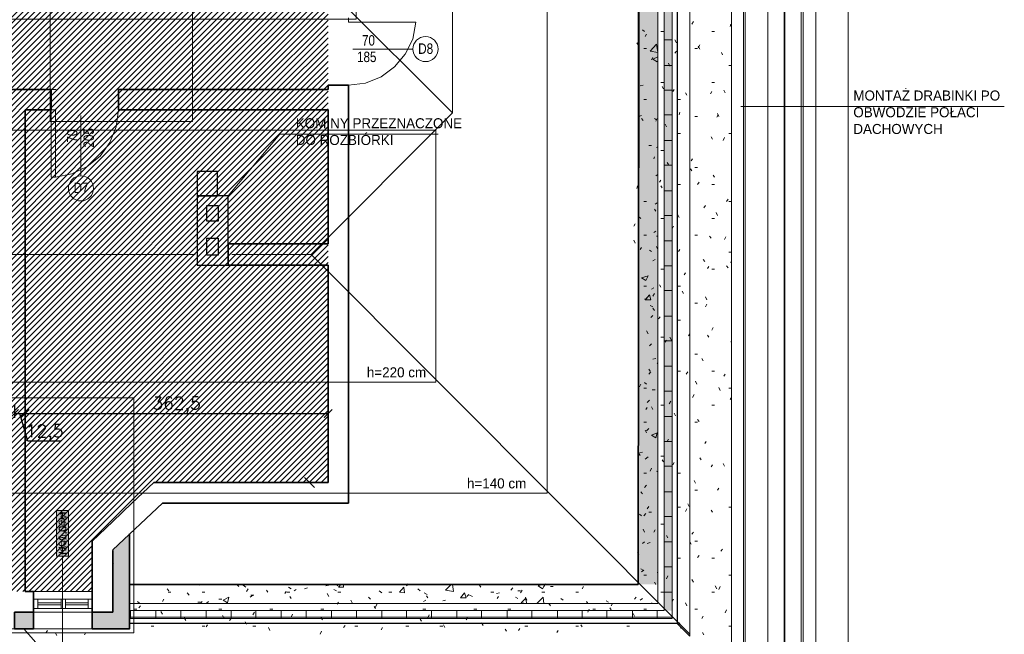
# Model space of a CAD drawing. Header units: millimetres. Extents: x -587 to 33545, y -26688 to 22494.
# Tile 62 of 256: x 10968 to 12145, y 6169 to 6903. Entities that reach past the tile are written whole.
import ezdxf
from ezdxf.lldxf.tags import DXFTag

# ---------------------------------------------------------------- set-up
doc = ezdxf.new("R2010")
doc.units = ezdxf.units.MM
doc.header["$MEASUREMENT"] = 0
for name, color, linetype, lineweight in [('A_istniejące ściany', 7, 'Continuous', 35), ('A_izolacja', 5, 'Continuous', 9), ('A_l.przerywana', 250, 'ICAD_ISO03W100', 9), ('A_l.widokowa', 250, 'Continuous', 18), ('A_okna wymieniane', 5, 'Continuous', 15), ('A_opisy', 166, 'Continuous', 15), ('A_wymiarowanie', 176, 'Continuous', 9), ('k_wyburzenia widoczne', 252, 'PNEUMATIC2', 30), ('l.przerywana', 104, 'ICAD_ISO03W100', 5), ('l.widokowa', 140, 'Continuous', 15), ('Nowe_820-G Rysunki Obrazki_Nr_pióra__1', 7, 'Continuous', 13), ('Nowe_820-G Rysunki Obrazki_Nr_pióra__101', 252, 'Continuous', 5), ('Nowe_820-G Rysunki Obrazki_Nr_pióra__19', 255, 'Continuous', 0), ('Nowe_820-G Rysunki Obrazki_Nr_pióra__22', 8, 'Continuous', 25), ('Nowe_820-G Rysunki Obrazki_Nr_pióra__23', 7, 'Continuous', 15), ('wymiarowanie', 176, 'Continuous', 9)]:
    doc.layers.add(name, color=color, linetype=linetype, lineweight=lineweight)
doc.layers.add('UWAGI_podłoga na legarachdo rozbiórki', color=254, linetype='Continuous', lineweight=13, plot=False)
doc.styles.add('ARIALL', font='GOTHIC.TTF', dxfattribs={"height": 40})
doc.styles.add('styl1', font='arial.ttf', dxfattribs={"height": 15})
doc.styles.add('styl2', font='simplex.shx')
doc.styles.add('STYL_AUTOMATYCZNY_12', font='txt', dxfattribs={"width": 0.79588})
doc.styles.add('STYL_AUTOMATYCZNY_15', font='txt', dxfattribs={"width": 0.7958})
doc.styles.add('STYL_AUTOMATYCZNY_17', font='txt', dxfattribs={"width": 0.8056})
tags = doc.linetypes.add('ICAD_ISO03W100', pattern=[30, 12, -18]).pattern_tags.tags
tags[6:7] = [DXFTag(74, 4), DXFTag(75, 0), DXFTag(340, '0'), DXFTag(46, 1.0), DXFTag(50, 0.0), DXFTag(44, 0.0), DXFTag(45, 0.0)]
tags[4:5] = [DXFTag(74, 4), DXFTag(75, 0), DXFTag(340, '0'), DXFTag(46, 1.0), DXFTag(50, 0.0), DXFTag(44, 0.0), DXFTag(45, 0.0)]
doc.linetypes.add('PNEUMATIC2', pattern='A,0.5,-0.25,["//",Standard,S=0.2,R=0,X=-0.1,Y=-0.1],-0.25', length=1)
doc.dimstyles.new('Kopia I_1.100', dxfattribs={"dimtxt": 15, "dimasz": 10, "dimexe": 5, "dimexo": 1, "dimgap": 1.5, "dimtad": 1, "dimdec": 1, "dimrnd": 0.5, "dimtxsty": 'styl2', "dimblk": 'ARCHTICK', "dimcen": 5, "dimadec": 0, "dimazin": 0, "dimtfac": 1, "dimtdec": 1, "dimtmove": 0, "dimatfit": 3, "dimldrblk": 'ARCHTICK', "dimfxl": 10, "dimfxlon": 1, "dimarcsym": 0})

# ---------------------------------------------------------------- blocks, each defined once
blk = doc.blocks.new('_ArchTick')
at = {"color": 0, "linetype": 'ByBlock', "const_width": 0.15}
blk.add_lwpolyline([(-0.5, -0.5), (0.5, 0.5)], dxfattribs=at)
blk = doc.blocks.new('*D1861')
at = {"layer": 'Defpoints', "color": 0}
for p in [(10961.5, 6451.3), (10974.2, 6451.3), (10974.2, 6432.5)]:
    blk.add_point(p, dxfattribs=at)
at = {"layer": 'wymiarowanie', "color": 0, "lineweight": -2}
for p, q in [((10961.5, 6442.5), (10961.5, 6427.5)), ((10974.2, 6442.5), (10974.2, 6427.5)), ((10961.5, 6432.5), (10974.2, 6432.5)), ((10977.7, 6399.5), (10967.8, 6432.5)), ((11017.3, 6399.5), (10977.7, 6399.5))]:
    blk.add_line(p, q, dxfattribs=at)
at = {"layer": 'wymiarowanie', "color": 0, "lineweight": -2, "xscale": 10, "yscale": 10, "zscale": 10, "rotation": 180}
blk.add_blockref('_ArchTick', (10961.5, 6432.5), dxfattribs=at)
at = {"layer": 'wymiarowanie', "color": 0, "lineweight": -2, "xscale": 10, "yscale": 10, "zscale": 10}
blk.add_blockref('_ArchTick', (10974.2, 6432.5), dxfattribs=at)
at = {"layer": 'wymiarowanie', "color": 0, "insert": (10997.5, 6409.6), "char_height": 15, "attachment_point": 5, "style": 'styl2'}
blk.add_mtext('12,5', dxfattribs=at)
blk = doc.blocks.new('*D1862')
at = {"layer": 'Defpoints', "color": 0}
for p in [(10974.2, 6451.3), (11336.5, 6448.4), (11336.5, 6432.5)]:
    blk.add_point(p, dxfattribs=at)
at = {"layer": 'wymiarowanie', "color": 0, "lineweight": -2}
for p, q in [((10974.2, 6442.5), (10974.2, 6427.5)), ((11336.5, 6442.5), (11336.5, 6427.5)), ((10974.2, 6432.5), (11336.5, 6432.5))]:
    blk.add_line(p, q, dxfattribs=at)
at = {"layer": 'wymiarowanie', "color": 0, "lineweight": -2, "xscale": 10, "yscale": 10, "zscale": 10, "rotation": 180}
blk.add_blockref('_ArchTick', (10974.2, 6432.5), dxfattribs=at)
at = {"layer": 'wymiarowanie', "color": 0, "lineweight": -2, "xscale": 10, "yscale": 10, "zscale": 10}
blk.add_blockref('_ArchTick', (11336.5, 6432.5), dxfattribs=at)
at = {"layer": 'wymiarowanie', "color": 0, "insert": (11155.4, 6442.6), "char_height": 15, "attachment_point": 5, "style": 'styl2'}
blk.add_mtext('362,5', dxfattribs=at)

msp = doc.modelspace()

# ---------------------------------------------------------------- hatches: boundary and pattern name
at = {"layer": 'A_izolacja'}
h = msp.add_hatch(dxfattribs=at)
h.set_pattern_fill('OCTAGON', color=256, scale=5, style=0)
h.set_pattern_definition([(315, (0, 1.45), (5.0000015, -1e-15), [2.05061, -5.02046]), (0, (1.45, 0), (5, 5), [2.1, -2.9]), (45, (3.55, 0), (6e-16, 5.0000015), [2.05061, -5.02046]), (135, (5, 3.55), (-5.0000015, 6e-16), [2.05061, -5.02046]), (225, (1.45, 5), (-1e-15, -5.0000015), [2.05061, -5.02046]), (270, (0, 3.55), (5, -5), [2.1, -2.9])])
h.paths.add_polyline_path([(10746.74, 6189.27), (10746.74, 6187.58), (10746.74, 6181.65), (10746.74, 6175.2), (10796.37, 6175.2), (10796.37, 6195.2), (10766.74, 6195.2), (10766.74, 6325.58), (10746.74, 6325.58), (10746.74, 6228.22), (10746.74, 6205.36), (10746.74, 6196.89)])
h.paths.add_polyline_path([(11054.61, 6175.2), (11099.16, 6175.2), (11099.16, 6181.65), (11099.16, 6187.58), (11099.16, 6189.27), (11099.16, 6196.89), (11099.16, 6205.36), (11099.16, 6228.22), (11099.16, 6288.56), (11079.16, 6269.7), (11079.16, 6254.46), (11079.16, 6195.2), (11054.61, 6195.2)])
h.paths.add_polyline_path([(10891.2, 6175.2), (10891.2, 6195.2), (10866.65, 6195.2), (10866.65, 6175.2)])
h.paths.add_polyline_path([(10984.33, 6175.2), (10984.33, 6195.2), (10961.47, 6195.2), (10961.47, 6175.2)])
at = {"layer": 'A_opisy', "ltscale": 0.3, "true_color": 0xffffff}
msp.add_hatch(color=7, dxfattribs=at).paths.add_polyline_path([(11011.74, 6316.75), (11011.74, 6262.2), (11026.35, 6262.2), (11026.35, 6316.75)])
msp.add_hatch(color=7, dxfattribs=at).paths.add_polyline_path([(11011.74, 6316.75), (11011.74, 6262.2), (11026.35, 6262.2), (11026.35, 6316.75)])
msp.add_hatch(color=7, dxfattribs=at).paths.add_polyline_path([(11011.74, 6316.75), (11011.74, 6262.2), (11026.35, 6262.2), (11026.35, 6316.75)])
msp.add_hatch(color=7, dxfattribs=at).paths.add_polyline_path([(11011.74, 6316.75), (11011.74, 6262.2), (11026.35, 6262.2), (11026.35, 6316.75)])
at = {"layer": 'Nowe_820-G Rysunki Obrazki_Nr_pióra__1', "linetype": 'Continuous', "lineweight": 0, "true_color": 0xffffff}
for points in [[(11738.71, 6196.89), (11748.03, 6196.89), (11748.03, 7044.4), (11738.71, 7044.4)], [(11707.39, 6228.22), (11731.09, 6228.22), (11731.09, 7013.08), (11707.39, 7013.08)]]:
    msp.add_hatch(color=7, dxfattribs=at).paths.add_polyline_path(points)
at = {"layer": 'UWAGI_podłoga na legarachdo rozbiórki'}
h = msp.add_hatch(dxfattribs=at)
h.set_pattern_fill('ANSI31', color=256, scale=40, style=0)
h.paths.add_polyline_path([(10541.53, 6950.42), (10541.53, 6820.04), (11336.55, 6820.04), (11336.55, 6950.42), (11124.88, 6950.42), (11124.88, 7055.41), (11054.61, 7055.41), (11054.61, 6950.42)])
h = msp.add_hatch(dxfattribs=at)
h.set_pattern_fill('ANSI31', color=256, scale=40, style=0)
h.paths.add_polyline_path([(10566.08, 6820.04), (11336.55, 6820.04), (11336.55, 6350.14), (10566.08, 6350.14)])
h.paths.add_polyline_path([(11128.27, 6350.14), (10791.29, 6350.14), (10791.29, 6219.75), (11054.61, 6219.75), (11054.61, 6279.86)])

# ---------------------------------------------------------------- linework, layer by layer
at = {"layer": 'A_istniejące ściany', "color": 7, "linetype": 'Continuous'}
for points in [[(11005.5, 6820.04), (10826.85, 6820.04)], [(11005.5, 6795.48), (11005.5, 6820.04)], [(11336.55, 6820.04), (11085.93, 6820.04)], [(11085.93, 6795.48), (11085.93, 6820.04)], [(11336.55, 6825.12), (11336.55, 6820.04)], [(11361.1, 6825.12), (11336.55, 6825.12)], [(11361.1, 6325.58), (11361.1, 6825.12)], [(10974.17, 6795.48), (11005.5, 6795.48)], [(10974.17, 6795.48), (10974.17, 6236.68)], [(11085.93, 6795.48), (11336.55, 6795.48)], [(11336.55, 6795.48), (11336.55, 6635.46)], [(11336.55, 6635.46), (11217.17, 6635.46)], [(11217.17, 6610.06), (11336.55, 6610.06)], [(11336.55, 6610.06), (11336.55, 6350.14)], [(11128.27, 6350.14), (11102.02, 6325.58)], [(11128.27, 6350.14), (11336.55, 6350.14)], [(11079.16, 6269.7), (11138.43, 6325.58)], [(11079.16, 6303.57), (11102.02, 6325.58)], [(11138.43, 6325.58), (11079.16, 6269.7)], [(11336.55, 6325.58), (11138.43, 6325.58)], [(11361.1, 6325.58), (11138.43, 6325.58)], [(11079.16, 6303.57), (11054.61, 6279.86)], [(11054.61, 6279.86), (11054.61, 6195.2)], [(10974.17, 6219.75), (10974.17, 6236.68)], [(10984.33, 6219.75), (10974.17, 6219.75)], [(10984.33, 6195.2), (10984.33, 6219.75)], [(10984.33, 6195.2), (10984.33, 6219.75)], [(10984.33, 6195.2), (10984.33, 6219.75)], [(10984.33, 6195.2), (10961.47, 6195.2)], [(10984.33, 6195.2), (10984.33, 6196.89)]]:
    msp.add_lwpolyline(points, dxfattribs=at)
at = {"layer": 'A_istniejące ściany', "linetype": 'Continuous'}
msp.add_lwpolyline([(10984.33, 6210.44), (10984.33, 6199.43)], dxfattribs=at)
msp.add_lwpolyline([(10984.33, 6210.44), (10984.33, 6199.43)], dxfattribs=at)
at = {"layer": 'A_izolacja', "lineweight": 35}
msp.add_line((11054.61, 6195.2), (11054.61, 6175.2), dxfattribs=at)
at = {"layer": 'A_izolacja', "color": 7, "lineweight": 35}
msp.add_lwpolyline([(11099.16, 6228.22), (11707.39, 6228.22), (11709.08, 7556.64), (11261.19, 7553.25), (11261.19, 7013.08), (11169.43, 7013.08)], dxfattribs=at)
at = {"layer": 'A_izolacja', "lineweight": 35}
for points in [[(11054.61, 6175.2), (11099.16, 6175.2), (11099.16, 6288.86)], [(11054.61, 6195.2), (11079.16, 6195.2), (11079.16, 6268.86)]]:
    msp.add_lwpolyline(points, dxfattribs=at)
at = {"layer": 'A_izolacja', "color": 5, "lineweight": 35}
msp.add_lwpolyline([(10961.47, 6195.2), (10984.33, 6195.2), (10984.33, 6175.2), (10961.47, 6175.2)], close=True, dxfattribs=at)
at = {"layer": 'A_l.przerywana', "color": 5, "lineweight": 35}
msp.add_lwpolyline([(8847.19, 7722.4), (8847.19, 6053.28), (11882.33, 6053.28), (11882.33, 7728.19), (11086.25, 7728.19), (11086.25, 7188.02), (9643.26, 7188.02), (9643.26, 7722.4)], close=True, dxfattribs=at)
at = {"layer": 'A_l.przerywana', "color": 7, "linetype": 'ICAD_ISO03W100', "lineweight": 13}
for points in [[(11819.15, 6116.46), (11819.15, 7665.01)], [(11862.33, 6073.28), (11862.33, 7665.01)]]:
    msp.add_lwpolyline(points, dxfattribs=at)
at = {"layer": 'A_l.przerywana', "color": 5, "ltscale": 0.5}
msp.add_lwpolyline([(10741.74, 6170.2), (11104.16, 6170.2), (11104.16, 6451.25), (10741.74, 6451.25)], close=True, dxfattribs=at)
at = {"layer": 'A_l.widokowa', "color": 5}
for p in [(10796.37, 6175.2), (11061.38, 6175.2)]:
    msp.add_line(p, (11054.61, 6175.2), dxfattribs=at)
for points in [[(8809.69, 7759.9), (8809.69, 6015.78), (11919.83, 6015.78), (11919.83, 7765.69), (11048.75, 7765.69), (11048.75, 7225.52), (9680.76, 7225.52), (9680.76, 7759.9)], [(8824.69, 7744.9), (8824.69, 6030.78), (11904.83, 6030.78), (11904.83, 7750.69), (11063.75, 7750.69), (11063.75, 7210.52), (9665.76, 7210.52), (9665.76, 7744.9)], [(8827.19, 7742.4), (8827.19, 6033.28), (11902.33, 6033.28), (11902.33, 7748.19), (11066.25, 7748.19), (11066.25, 7208.02), (9663.26, 7208.02), (9663.26, 7742.4)], [(8894.25, 7675.33), (8894.25, 6100.34), (11835.26, 6100.34), (11835.26, 7681.13), (11133.32, 7681.13), (11133.32, 7140.95), (9596.19, 7140.95), (9596.19, 7675.33)], [(8896.25, 7673.33), (8896.25, 6102.34), (11833.26, 6102.34), (11833.26, 7679.13), (11135.32, 7679.13), (11135.32, 7138.95), (9594.19, 7138.95), (9594.19, 7673.33)]]:
    msp.add_lwpolyline(points, close=True, dxfattribs=at)
at = {"layer": 'A_okna wymieniane', "linetype": 'Continuous'}
for points in [[(10989.41, 6210.44), (10984.33, 6210.44)], [(11054.61, 6210.44), (10984.33, 6210.44)], [(10989.41, 6199.43), (10989.41, 6210.44)], [(10989.41, 6210.44), (10989.41, 6199.43)], [(10989.41, 6210.44), (11017.35, 6210.44)], [(11017.35, 6206.2), (10989.41, 6206.2)], [(10989.41, 6206.2), (10989.41, 6203.66)], [(10989.41, 6206.2), (10989.41, 6203.66)], [(11017.35, 6206.2), (10989.41, 6206.2)], [(11022.43, 6210.44), (11017.35, 6210.44)], [(11017.35, 6210.44), (11017.35, 6199.43)], [(11017.35, 6210.44), (11017.35, 6199.43)], [(11017.35, 6203.66), (11017.35, 6206.2)], [(11017.35, 6206.2), (11017.35, 6203.66)], [(11022.43, 6199.43), (11022.43, 6210.44)], [(11022.43, 6210.44), (11022.43, 6199.43)], [(11022.43, 6210.44), (11049.53, 6210.44)], [(11049.53, 6206.2), (11022.43, 6206.2)], [(11022.43, 6206.2), (11022.43, 6203.66)], [(11022.43, 6206.2), (11022.43, 6203.66)], [(11049.53, 6206.2), (11022.43, 6206.2)], [(11054.61, 6210.44), (11049.53, 6210.44)], [(11049.53, 6210.44), (11049.53, 6199.43)], [(11049.53, 6210.44), (11049.53, 6199.43)], [(11049.53, 6203.66), (11049.53, 6206.2)], [(11049.53, 6206.2), (11049.53, 6203.66)], [(11054.61, 6199.43), (11054.61, 6210.44)], [(11054.61, 6210.44), (11054.61, 6199.43)], [(10984.33, 6199.43), (10989.41, 6199.43)], [(10984.33, 6199.43), (11054.61, 6199.43)], [(10989.41, 6203.66), (11017.35, 6203.66)], [(10989.41, 6203.66), (11017.35, 6203.66)], [(11017.35, 6199.43), (10989.41, 6199.43)], [(11017.35, 6199.43), (11022.43, 6199.43)], [(11022.43, 6203.66), (11049.53, 6203.66)], [(11022.43, 6203.66), (11049.53, 6203.66)], [(11049.53, 6199.43), (11022.43, 6199.43)], [(11049.53, 6199.43), (11054.61, 6199.43)]]:
    msp.add_lwpolyline(points, dxfattribs=at)
at = {"layer": 'A_opisy'}
msp.add_line((11019.05, 6261.93), (11019.05, 6128.46), dxfattribs=at)
at = {"layer": 'A_opisy', "ltscale": 0.3}
msp.add_lwpolyline([(11011.74, 6316.75), (11011.74, 6262.2), (11026.35, 6262.2), (11026.35, 6316.75)], close=True, dxfattribs=at)
msp.add_lwpolyline([(11011.74, 6316.75), (11011.74, 6262.2), (11026.35, 6262.2), (11026.35, 6316.75)], close=True, dxfattribs=at)
msp.add_lwpolyline([(11011.74, 6316.75), (11011.74, 6262.2), (11026.35, 6262.2), (11026.35, 6316.75)], close=True, dxfattribs=at)
msp.add_lwpolyline([(11011.74, 6316.75), (11011.74, 6262.2), (11026.35, 6262.2), (11026.35, 6316.75)], close=True, dxfattribs=at)
at = {"layer": 'A_wymiarowanie'}
for p, q in [((12145.29, 6799.7), (11830.41, 6799.69)), ((11468.28, 6766.52), (11278.8, 6766.52))]:
    msp.add_line(p, q, dxfattribs=at)
at = {"layer": 'k_wyburzenia widoczne', "color": 7, "ltscale": 15}
for points in [[(11179.91, 6721.82), (11179.91, 6693.04)], [(11204.47, 6721.82), (11179.91, 6721.82)], [(11204.47, 6693.04), (11204.47, 6721.82)], [(11217.17, 6693.04), (11179.91, 6693.04)], [(11179.91, 6693.04), (11179.91, 6610.06)], [(11179.91, 6693.04), (11204.47, 6693.04)], [(11217.17, 6610.06), (11217.17, 6693.04)], [(11191.77, 6662.56), (11191.77, 6681.18)], [(11191.77, 6681.18), (11205.31, 6681.18)], [(11205.31, 6681.18), (11205.31, 6662.56)], [(11205.31, 6662.56), (11191.77, 6662.56)], [(11191.77, 6621.92), (11191.77, 6642.24)], [(11191.77, 6642.24), (11205.31, 6642.24)], [(11205.31, 6642.24), (11205.31, 6621.92)], [(11217.17, 6635.46), (11217.17, 6610.06)], [(11205.31, 6621.92), (11191.77, 6621.92)], [(11179.91, 6610.06), (11217.17, 6610.06)]]:
    msp.add_lwpolyline(points, dxfattribs=at)
at = {"layer": 'l.przerywana', "color": 7}
for p, q in [((11485.33, 6791.9), (11485.33, 7331.19)), ((11200.47, 7076.76), (11485.33, 6791.9)), ((11485.33, 6791.9), (11316.27, 6622.85)), ((11177.65, 6622.85), (10552.97, 6622.85)), ((11316.27, 6622.85), (11769.34, 6168.93))]:
    msp.add_line(p, q, dxfattribs=at)
msp.add_lwpolyline([(9904.19, 7702.4), (8867.19, 7702.4), (8867.19, 6073.28), (11862.33, 6073.28), (11862.33, 7708.19), (11106.25, 7708.19), (11106.25, 7168.02), (9904.19, 7168.02), (9904.19, 7702.4), (8867.19, 7702.4)], dxfattribs=at)
msp.add_lwpolyline([(9904.19, 7702.4), (8867.19, 7702.4), (8867.19, 6073.28), (11862.33, 6073.28), (11862.33, 7708.19), (11106.25, 7708.19), (11106.25, 7168.02), (9904.19, 7168.02), (9904.19, 7702.4), (8867.19, 7702.4)], dxfattribs=at)
msp.add_lwpolyline([(8910.51, 7659.07), (8910.51, 6116.61), (11819, 6116.61), (11819, 7664.86), (11149.58, 7664.86), (11149.58, 7124.69), (9860.86, 7124.69), (9860.86, 7659.07)], close=True, dxfattribs=at)
at = {"layer": 'l.przerywana', "color": 6}
for points in [[(9131.06, 7438.52), (9131.06, 6337.16), (11598.45, 6337.16), (11598.45, 7444.31), (11370.13, 7444.31), (11370.13, 6904.14), (9353.84, 6904.14), (9353.84, 7438.52)], [(9263.86, 6771.34), (9263.86, 6469.96), (11465.65, 6469.96), (11465.65, 6771.34)]]:
    msp.add_lwpolyline(points, close=True, dxfattribs=at)
at = {"layer": 'l.przerywana', "color": 5, "ltscale": 0.5}
msp.add_lwpolyline([(11004.21, 7104.96), (11174.43, 7104.96), (11174.43, 6781.76), (11004.21, 6781.76)], close=True, dxfattribs=at)
at = {"layer": 'l.widokowa', "color": 7, "linetype": 'Continuous', "lineweight": 9}
msp.add_line((11316.27, 6622.85), (11221.6, 6622.85), dxfattribs=at)
at = {"layer": 'Nowe_820-G Rysunki Obrazki_Nr_pióra__1', "color": 7, "linetype": 'Continuous', "lineweight": 13}
for points in [[(11001.27, 6820.04), (10991.11, 6820.04)], [(11001.27, 6820.04), (11011.43, 6820.04)], [(11314.53, 6820.04), (11324.69, 6820.04)], [(11001.27, 6795.48), (10991.11, 6795.48)], [(11001.27, 6795.48), (11011.43, 6795.48)], [(11083.39, 6775.16), (11085.93, 6795.48)], [(11314.53, 6795.48), (11324.69, 6795.48)], [(11041.06, 6788.71), (11041.06, 6716.74)], [(11075.77, 6756.54), (11083.39, 6775.16)], [(11063.92, 6740.45), (11075.77, 6756.54)], [(11048.68, 6727.75), (11063.92, 6740.45)], [(11030.05, 6719.28), (11048.68, 6727.75)], [(11010.58, 6715.05), (11030.05, 6719.28)], [(11314.53, 6635.46), (11304.37, 6635.46)], [(11314.53, 6635.46), (11324.69, 6635.46)], [(11314.53, 6610.06), (11304.37, 6610.06)], [(11314.53, 6610.06), (11324.69, 6610.06)], [(10974.17, 6553.34), (10974.17, 6543.18)], [(11314.53, 6350.14), (11304.37, 6350.14)], [(11314.53, 6350.14), (11308.61, 6356.06)], [(11314.53, 6350.14), (11320.46, 6344.21)], [(11314.53, 6350.14), (11324.69, 6350.14)], [(11079.16, 6269.7), (11079.16, 6195.2)], [(10984.33, 6219.75), (11054.61, 6219.75)], [(11054.61, 6219.75), (10984.33, 6219.75)], [(11019.05, 6225.68), (11019.05, 6195.2)], [(11054.61, 6195.2), (11054.61, 6219.75)], [(11054.61, 6195.2), (11054.61, 6219.75)], [(11054.61, 6195.2), (10984.33, 6195.2)], [(10984.33, 6195.2), (11054.61, 6195.2)], [(11001.27, 6195.2), (11011.43, 6195.2)], [(11054.61, 6196.89), (11054.61, 6195.2)], [(11079.16, 6195.2), (11054.61, 6195.2)]]:
    msp.add_lwpolyline(points, dxfattribs=at)
for centre in [(11453.15, 6868.3), (11041.06, 6701.74)]:
    msp.add_circle(centre, 15, dxfattribs=at)
at = {"layer": 'Nowe_820-G Rysunki Obrazki_Nr_pióra__101', "color": 252, "linetype": 'Continuous', "lineweight": 5}
for points in [[(11769.19, 6166.41), (11769.19, 7615.06)], [(11738.71, 7584.58), (11738.71, 6196.89)], [(11748.03, 7593.89), (11748.03, 6187.58)], [(11731.09, 7576.11), (11731.09, 6205.36)], [(11361.1, 6900.47), (11441.53, 6900.47)], [(11441.53, 6900.47), (11438.15, 6880.15)], [(11712.47, 6891.16), (11715.01, 6889.46)], [(11438.15, 6880.15), (11428.83, 6862.37)], [(11738.71, 6879.3), (11748.03, 6879.3)], [(11366.18, 6868.3), (11438.15, 6868.3)], [(11721.78, 6865.76), (11729.4, 6874.22)], [(11721.78, 6865.76), (11731.09, 6864.06)], [(11731.09, 6864.06), (11729.4, 6874.22)], [(11428.83, 6862.37), (11416.13, 6847.13)], [(11725.17, 6856.44), (11731.09, 6858.98)], [(11725.17, 6856.44), (11730.25, 6853.06)], [(11730.25, 6853.06), (11731.09, 6853.9)], [(11416.13, 6847.13), (11400.05, 6835.28)], [(11738.71, 6848.82), (11748.03, 6848.82)], [(11400.05, 6835.28), (11381.42, 6827.66)], [(11381.42, 6827.66), (11361.1, 6825.12)], [(11709.93, 6824.27), (11713.31, 6825.12)], [(11738.71, 6819.19), (11748.03, 6819.19)], [(11707.39, 6785.32), (11708.23, 6786.17)], [(11707.39, 6784.48), (11708.23, 6786.17)], [(11708.23, 6787.86), (11711.62, 6788.71)], [(11726.86, 6785.32), (11729.4, 6783.63)], [(11738.71, 6789.56), (11748.03, 6789.56)], [(11738.71, 6759.08), (11748.03, 6759.08)], [(11720.09, 6753.15), (11723.47, 6753.15)], [(11729.4, 6750.61), (11731.09, 6751.46)], [(11707.39, 6732.83), (11709.08, 6731.98)], [(11738.71, 6729.44), (11748.03, 6729.44)], [(11728.55, 6716.74), (11731.09, 6718.44)], [(11738.71, 6698.96), (11748.03, 6698.96)], [(11727.71, 6682.88), (11730.25, 6684.57)], [(11708.23, 6667.64), (11710.77, 6665.94)], [(11738.71, 6669.33), (11748.03, 6669.33)], [(11708.23, 6644.78), (11707.39, 6649.01)], [(11707.39, 6644.78), (11708.23, 6644.78)], [(11726.01, 6649.01), (11728.55, 6650.7)], [(11729.4, 6644.78), (11731.09, 6644.78)], [(11738.71, 6638.85), (11748.03, 6638.85)], [(11720.93, 6627.84), (11723.47, 6626.15)], [(11725.17, 6615.14), (11727.71, 6616.84)], [(11738.71, 6609.22), (11748.03, 6609.22)], [(11711.62, 6594.82), (11719.24, 6597.36)], [(11711.62, 6594.82), (11716.7, 6591.44)], [(11716.7, 6591.44), (11719.24, 6597.36)], [(11723.47, 6581.28), (11726.01, 6582.97)], [(11715.85, 6568.58), (11720.93, 6574.5)], [(11722.63, 6568.58), (11720.93, 6574.5)], [(11738.71, 6579.58), (11748.03, 6579.58)], [(11715.01, 6569.42), (11718.39, 6570.27)], [(11715.85, 6568.58), (11722.63, 6568.58)], [(11721.78, 6561.8), (11725.17, 6560.11)], [(11722.63, 6547.41), (11725.17, 6549.95)], [(11738.71, 6549.1), (11748.03, 6549.1)], [(11720.93, 6513.54), (11723.47, 6516.08)], [(11738.71, 6519.47), (11748.03, 6519.47)], [(11725.17, 6497.46), (11728.55, 6498.3)], [(11730.25, 6492.38), (11731.09, 6493.22)], [(11730.25, 6492.38), (11731.09, 6492.38)], [(11738.71, 6488.99), (11748.03, 6488.99)], [(11720.09, 6479.68), (11722.63, 6482.22)], [(11715.01, 6469.52), (11717.55, 6467.82)], [(11724.32, 6461.05), (11727.71, 6461.05)], [(11738.71, 6459.36), (11748.03, 6459.36)], [(11718.39, 6445.81), (11720.93, 6448.35)], [(11738.71, 6428.88), (11748.03, 6428.88)], [(11717.55, 6411.94), (11720.09, 6414.48)], [(11723.47, 6406.86), (11730.25, 6409.4)], [(11723.47, 6406.86), (11728.55, 6403.48)], [(11728.55, 6403.48), (11730.25, 6409.4)], [(11738.71, 6399.24), (11748.03, 6399.24)], [(11709.08, 6385.7), (11712.47, 6386.54)], [(11715.85, 6378.08), (11719.24, 6380.62)], [(11729.4, 6363.68), (11731.09, 6362.84)], [(11738.71, 6369.61), (11748.03, 6369.61)], [(11715.01, 6344.21), (11717.55, 6346.75)], [(11738.71, 6339.13), (11748.03, 6339.13)], [(11709.08, 6312.04), (11711.62, 6310.34)], [(11714.16, 6310.34), (11716.7, 6312.88)], [(11720.09, 6314.58), (11723.47, 6314.58)], [(11738.71, 6309.5), (11748.03, 6309.5)], [(11712.47, 6277.32), (11715.01, 6279.02)], [(11718.39, 6277.32), (11721.78, 6278.17)], [(11738.71, 6279.02), (11748.03, 6279.02)], [(11079.16, 6266.32), (11079.16, 6236.68)], [(11710.77, 6246.84), (11713.31, 6245.15)], [(11711.62, 6243.46), (11714.16, 6245.15)], [(11730.25, 6242.61), (11731.09, 6242.61)], [(11738.71, 6249.38), (11748.03, 6249.38)], [(11168.06, 6218.06), (11170.6, 6215.52)], [(11182.45, 6228.22), (11183.3, 6227.37)], [(11227.33, 6228.22), (11229.87, 6225.68)], [(11234.95, 6227.37), (11238.33, 6224.83)], [(11289.13, 6224.83), (11292.52, 6223.14)], [(11295.91, 6220.6), (11298.45, 6222.29)], [(11308.61, 6223.14), (11311.99, 6223.98)], [(11334.01, 6226.52), (11337.39, 6227.37)], [(11343.32, 6222.29), (11346.71, 6220.6)], [(11347.55, 6226.52), (11349.25, 6228.22)], [(11349.25, 6224.83), (11351.79, 6228.22)], [(11349.25, 6224.83), (11355.17, 6224.83)], [(11355.17, 6224.83), (11355.17, 6228.22)], [(11397.51, 6220.6), (11400.89, 6218.06)], [(11422.06, 6218.9), (11427.14, 6224.83)], [(11422.06, 6218.9), (11427.99, 6218.06)], [(11427.99, 6218.06), (11427.14, 6224.83)], [(11444.07, 6223.14), (11446.61, 6220.6)], [(11451.69, 6218.06), (11455.08, 6216.36)], [(11477.09, 6221.44), (11483.87, 6228.22)], [(11477.09, 6221.44), (11486.41, 6219.75)], [(11486.41, 6219.75), (11485.56, 6228.22)], [(11494.87, 6212.13), (11499.95, 6218.06)], [(11501.65, 6212.13), (11499.95, 6218.06)], [(11538.05, 6217.21), (11541.44, 6218.06)], [(11554.99, 6221.44), (11557.53, 6223.98)], [(11563.45, 6220.6), (11566.84, 6220.6)], [(11588.01, 6226.52), (11593.09, 6228.22)], [(11588.01, 6226.52), (11593.09, 6223.14)], [(11593.09, 6223.14), (11595.63, 6228.22)], [(11602.4, 6225.68), (11605.79, 6225.68)], [(11738.71, 6218.9), (11748.03, 6218.9)], [(11731.09, 6205.36), (11099.16, 6205.36)], [(11108.79, 6207.9), (11111.33, 6205.36)], [(11180.76, 6207.05), (11184.15, 6207.05)], [(11190.92, 6205.36), (11193.46, 6207.9)], [(11206.16, 6210.44), (11209.55, 6210.44)], [(11211.24, 6209.59), (11218.01, 6212.98)], [(11211.24, 6209.59), (11216.32, 6206.2)], [(11216.32, 6206.2), (11218.01, 6212.98)], [(11243.41, 6212.98), (11246.8, 6215.52)], [(11244.26, 6215.52), (11247.65, 6215.52)], [(11384.81, 6212.98), (11387.35, 6210.44)], [(11450.85, 6207.9), (11453.39, 6209.59)], [(11473.71, 6208.74), (11477.09, 6209.59)], [(11494.87, 6212.13), (11501.65, 6212.13)], [(11502.49, 6213.82), (11505.03, 6216.36)], [(11505.88, 6215.52), (11509.27, 6213.82)], [(11560.91, 6212.98), (11563.45, 6211.28)], [(11567.69, 6206.2), (11572.77, 6211.28)], [(11567.69, 6206.2), (11574.46, 6205.36)], [(11574.46, 6205.36), (11572.77, 6211.28)], [(11586.31, 6205.36), (11593.93, 6212.98)], [(11594.78, 6205.36), (11593.93, 6212.98)], [(11615.1, 6211.28), (11617.64, 6209.59)], [(11669.29, 6208.74), (11671.83, 6207.05)], [(11709.93, 6209.59), (11712.47, 6211.28)], [(11723.47, 6206.2), (11725.17, 6205.36)], [(11054.61, 6195.2), (10984.33, 6195.2)], [(11738.71, 6196.89), (11099.16, 6196.89)], [(11100.33, 6187.58), (11100.33, 6196.89)], [(11130.81, 6187.58), (11130.81, 6196.89)], [(11160.44, 6187.58), (11160.44, 6196.89)], [(11190.92, 6187.58), (11190.92, 6196.89)], [(11220.55, 6187.58), (11220.55, 6196.89)], [(11250.19, 6187.58), (11250.19, 6196.89)], [(11280.67, 6187.58), (11280.67, 6196.89)], [(11310.3, 6187.58), (11310.3, 6196.89)], [(11340.78, 6187.58), (11340.78, 6196.89)], [(11370.41, 6187.58), (11370.41, 6196.89)], [(11400.89, 6187.58), (11400.89, 6196.89)], [(11430.53, 6187.58), (11430.53, 6196.89)], [(11460.16, 6187.58), (11460.16, 6196.89)], [(11490.64, 6187.58), (11490.64, 6196.89)], [(11520.27, 6187.58), (11520.27, 6196.89)], [(11550.75, 6187.58), (11550.75, 6196.89)], [(11580.39, 6187.58), (11580.39, 6196.89)], [(11610.87, 6187.58), (11610.87, 6196.89)], [(11640.5, 6187.58), (11640.5, 6196.89)], [(11670.13, 6187.58), (11670.13, 6196.89)], [(11700.61, 6187.58), (11700.61, 6196.89)], [(11730.25, 6187.58), (11730.25, 6196.89)], [(11099.16, 6189.27), (11748.03, 6189.27)], [(11748.03, 6187.58), (11099.16, 6187.58)], [(11753.95, 6181.65), (11769.19, 6166.41)]]:
    msp.add_lwpolyline(points, dxfattribs=at)
at = {"layer": 'Nowe_820-G Rysunki Obrazki_Nr_pióra__19', "color": 255, "linetype": 'Continuous', "lineweight": 0}
for points in [[(11773.43, 6901.32), (11771.73, 6897.93)], [(11734.48, 6889.46), (11737.87, 6889.46)], [(11795.44, 6889.46), (11798.83, 6889.46)], [(11818.3, 6897.93), (11817.45, 6895.39)], [(11717.55, 6886.08), (11715.85, 6883.54)], [(11753.11, 6875.92), (11751.41, 6879.3)], [(11707.39, 6873.38), (11705.69, 6875.92)], [(11714.16, 6869.14), (11717.55, 6869.14)], [(11753.11, 6865.76), (11751.41, 6863.22)], [(11775.12, 6869.14), (11778.51, 6869.14)], [(11781.05, 6873.38), (11779.35, 6869.99)], [(11781.05, 6868.3), (11779.35, 6871.68)], [(11725.17, 6858.14), (11723.47, 6855.6)], [(11808.14, 6861.52), (11807.29, 6864.06)], [(11745.49, 6847.98), (11743.79, 6851.36)], [(11815.76, 6848.82), (11819.15, 6848.82)], [(11734.48, 6828.5), (11737.87, 6828.5)], [(11737.87, 6820.88), (11736.17, 6823.42)], [(11750.57, 6820.04), (11748.87, 6817.5)], [(11795.44, 6828.5), (11798.83, 6828.5)], [(11811.53, 6815.8), (11809.83, 6819.19)], [(11714.16, 6808.18), (11717.55, 6808.18)], [(11754.8, 6808.18), (11758.19, 6808.18)], [(11765.81, 6813.26), (11764.11, 6815.8)], [(11795.44, 6817.5), (11793.75, 6814.96)], [(11713.31, 6782.78), (11711.62, 6785.32)], [(11730.25, 6785.32), (11728.55, 6781.94)], [(11757.34, 6792.94), (11756.49, 6789.56)], [(11775.12, 6787.86), (11778.51, 6787.86)], [(11803.06, 6789.56), (11801.37, 6787.02)], [(11803.91, 6787.86), (11802.21, 6791.25)], [(11741.25, 6775.16), (11739.56, 6778.55)], [(11754.8, 6767.54), (11758.19, 6767.54)], [(11796.29, 6760.77), (11794.59, 6763.31)], [(11810.68, 6762.46), (11808.99, 6759.08)], [(11815.76, 6767.54), (11819.15, 6767.54)], [(11734.48, 6747.22), (11737.87, 6747.22)], [(11726.86, 6739.6), (11726.01, 6737.06)], [(11772.58, 6737.06), (11770.89, 6734.52)], [(11743.79, 6730.29), (11742.1, 6732.83)], [(11771.73, 6722.67), (11770.04, 6725.21)], [(11775.12, 6726.9), (11778.51, 6726.9)], [(11734.48, 6711.66), (11732.79, 6709.12)], [(11798.83, 6715.05), (11797.13, 6717.59)], [(11706.54, 6704.89), (11705.69, 6701.5)], [(11736.17, 6702.35), (11734.48, 6704.89)], [(11754.8, 6706.58), (11758.19, 6706.58)], [(11780.2, 6709.12), (11778.51, 6706.58)], [(11795.44, 6706.58), (11798.83, 6706.58)], [(11814.91, 6688.8), (11813.22, 6686.26)], [(11714.16, 6686.26), (11717.55, 6686.26)], [(11728.55, 6674.41), (11726.86, 6676.95)], [(11787.82, 6681.18), (11786.13, 6678.64)], [(11815.76, 6686.26), (11819.15, 6686.26)], [(11734.48, 6665.94), (11737.87, 6665.94)], [(11756.49, 6666.79), (11754.8, 6670.18)], [(11795.44, 6665.94), (11798.83, 6665.94)], [(11802.21, 6669.33), (11800.52, 6672.72)], [(11704, 6659.17), (11702.31, 6656.63)], [(11749.72, 6656.63), (11748.03, 6653.24)], [(11714.16, 6645.62), (11717.55, 6645.62)], [(11775.12, 6645.62), (11778.51, 6645.62)], [(11794.59, 6642.24), (11792.9, 6644.78)], [(11812.37, 6643.93), (11810.68, 6640.54)], [(11704, 6636.31), (11702.31, 6639.7)], [(11711.62, 6631.23), (11709.93, 6628.69)], [(11731.09, 6628.69), (11729.4, 6632.08)], [(11757.34, 6628.69), (11755.65, 6626.15)], [(11815.76, 6625.3), (11819.15, 6625.3)], [(11786.97, 6614.3), (11785.28, 6616.84)], [(11792.05, 6608.37), (11790.36, 6605.83)], [(11814.91, 6606.68), (11813.22, 6609.22)], [(11819.15, 6615.14), (11818.3, 6612.6)], [(11734.48, 6604.98), (11737.87, 6604.98)], [(11764.11, 6600.75), (11762.42, 6598.21)], [(11795.44, 6604.98), (11798.83, 6604.98)], [(11714.16, 6584.66), (11717.55, 6584.66)], [(11734.48, 6583.82), (11732.79, 6586.36)], [(11754.8, 6584.66), (11758.19, 6584.66)], [(11726.86, 6576.2), (11725.17, 6572.81)], [(11761.57, 6576.2), (11759.88, 6578.74)], [(11789.51, 6568.58), (11787.82, 6571.96)], [(11775.12, 6564.34), (11778.51, 6564.34)], [(11789.51, 6563.5), (11787.82, 6560.11)], [(11726.86, 6555.88), (11725.17, 6558.42)], [(11733.63, 6548.26), (11731.94, 6545.72)], [(11754.8, 6544.02), (11758.19, 6544.02)], [(11797.13, 6535.56), (11795.44, 6532.17)], [(11719.24, 6527.94), (11717.55, 6531.32)], [(11734.48, 6523.7), (11737.87, 6523.7)], [(11747.18, 6520.32), (11745.49, 6523.7)], [(11769.19, 6527.94), (11767.5, 6525.4)], [(11792.05, 6523.7), (11790.36, 6526.24)], [(11741.25, 6520.32), (11739.56, 6517.78)], [(11819.15, 6516.93), (11818.3, 6518.62)], [(11775.12, 6503.38), (11778.51, 6503.38)], [(11785.28, 6495.76), (11783.59, 6498.3)], [(11721.78, 6483.06), (11720.09, 6485.6)], [(11754.8, 6483.06), (11758.19, 6483.06)], [(11766.65, 6482.22), (11764.96, 6479.68)], [(11795.44, 6483.06), (11798.83, 6483.06)], [(11811.53, 6479.68), (11809.83, 6477.14)], [(11710.77, 6467.82), (11709.08, 6464.44)], [(11777.66, 6467.82), (11775.97, 6471.21)], [(11714.16, 6462.74), (11717.55, 6462.74)], [(11774.27, 6455.12), (11772.58, 6451.74)], [(11805.6, 6460.2), (11803.91, 6463.59)], [(11815.76, 6462.74), (11819.15, 6462.74)], [(11734.48, 6442.42), (11737.87, 6442.42)], [(11746.33, 6447.5), (11744.64, 6444.12)], [(11795.44, 6442.42), (11798.83, 6442.42)], [(11819.15, 6451.74), (11817.45, 6449.2)], [(11718.39, 6439.88), (11716.7, 6437.34)], [(11725.17, 6437.34), (11723.47, 6440.73)], [(11752.26, 6429.72), (11750.57, 6433.11)], [(11714.16, 6422.1), (11717.55, 6422.1)], [(11775.12, 6422.1), (11778.51, 6422.1)], [(11780.2, 6422.95), (11778.51, 6425.49)], [(11717.55, 6409.4), (11715.85, 6412.79)], [(11743.79, 6401.78), (11742.1, 6399.24)], [(11788.67, 6399.24), (11786.97, 6396.7)], [(11709.93, 6382.31), (11708.23, 6384.85)], [(11734.48, 6381.46), (11737.87, 6381.46)], [(11737.87, 6374.69), (11736.17, 6377.23)], [(11750.57, 6373.84), (11748.87, 6371.3)], [(11782.74, 6377.23), (11781.05, 6379.77)], [(11796.29, 6371.3), (11794.59, 6368.76)], [(11810.68, 6369.61), (11808.99, 6373)], [(11714.16, 6361.14), (11717.55, 6361.14)], [(11723.47, 6367.07), (11721.78, 6363.68)], [(11754.8, 6361.14), (11758.19, 6361.14)], [(11775.97, 6349.29), (11774.27, 6352.68)], [(11712.47, 6336.59), (11710.77, 6339.13)], [(11775.12, 6340.82), (11778.51, 6340.82)], [(11803.91, 6343.36), (11802.21, 6340.82)], [(11768.35, 6321.35), (11766.65, 6324.74)], [(11720.09, 6321.35), (11718.39, 6318.81)], [(11754.8, 6320.5), (11758.19, 6320.5)], [(11765.81, 6318.81), (11764.11, 6315.42)], [(11796.29, 6314.58), (11794.59, 6317.12)], [(11815.76, 6320.5), (11819.15, 6320.5)], [(11734.48, 6300.18), (11737.87, 6300.18)], [(11715.01, 6290.87), (11713.31, 6294.26)], [(11727.71, 6293.41), (11726.01, 6290.87)], [(11773.43, 6290.87), (11771.73, 6288.33)], [(11742.95, 6284.1), (11741.25, 6286.64)], [(11770.89, 6276.48), (11769.19, 6279.02)], [(11775.12, 6279.86), (11778.51, 6279.86)], [(11708.23, 6263.78), (11706.54, 6266.32)], [(11808.14, 6270.55), (11806.45, 6268.01)], [(11080.01, 6252.77), (11079.16, 6254.46)], [(11754.8, 6259.54), (11758.19, 6259.54)], [(11780.2, 6262.93), (11778.51, 6260.39)], [(11795.44, 6259.54), (11798.83, 6259.54)], [(11432.22, 6229.06), (11430.53, 6226.52)], [(11596.47, 6229.06), (11594.78, 6225.68)], [(11714.16, 6239.22), (11717.55, 6239.22)], [(11728.55, 6228.22), (11726.86, 6230.76)], [(11742.95, 6238.38), (11741.25, 6234.99)], [(11773.43, 6230.76), (11771.73, 6234.14)], [(11815.76, 6239.22), (11819.15, 6239.22)], [(11146.05, 6220.6), (11144.35, 6223.14)], [(11145.2, 6218.9), (11148.59, 6218.9)], [(11185.84, 6218.9), (11189.23, 6218.9)], [(11240.87, 6223.14), (11239.18, 6219.75)], [(11264.58, 6218.9), (11262.89, 6221.44)], [(11286.59, 6219.75), (11284.9, 6217.21)], [(11287.44, 6218.9), (11290.83, 6218.9)], [(11337.39, 6213.82), (11335.7, 6217.21)], [(11348.4, 6218.9), (11351.79, 6218.9)], [(11409.36, 6218.9), (11412.75, 6218.9)], [(11519.43, 6224.83), (11517.73, 6227.37)], [(11531.28, 6218.9), (11534.67, 6218.9)], [(11568.53, 6221.44), (11566.84, 6218.06)], [(11592.24, 6218.9), (11595.63, 6218.9)], [(11632.88, 6218.9), (11636.27, 6218.9)], [(11642.19, 6225.68), (11640.5, 6223.14)], [(11734.48, 6218.9), (11737.87, 6218.9)], [(11795.44, 6218.9), (11798.83, 6218.9)], [(11801.37, 6223.14), (11799.67, 6226.52)], [(11805.6, 6225.68), (11803.91, 6222.29)], [(11140.12, 6210.44), (11138.43, 6207.9)], [(11185.84, 6207.9), (11184.15, 6205.36)], [(11292.52, 6211.28), (11290.83, 6213.82)], [(11349.25, 6207.05), (11347.55, 6204.51)], [(11365.33, 6206.2), (11363.64, 6209.59)], [(11455.93, 6212.13), (11454.23, 6214.67)], [(11540.59, 6213.82), (11538.9, 6211.28)], [(11574.46, 6209.59), (11572.77, 6212.98)], [(11602.4, 6202.82), (11600.71, 6205.36)], [(11647.27, 6205.36), (11645.58, 6207.9)], [(11676.91, 6205.36), (11675.21, 6202.82)], [(11704.85, 6212.98), (11703.15, 6210.44)], [(11749.72, 6210.44), (11748.03, 6207.9)], [(11765.81, 6202.82), (11764.11, 6206.2)], [(11104.56, 6198.58), (11107.95, 6198.58)], [(11112.18, 6202.82), (11110.49, 6200.28)], [(11138.43, 6192.66), (11136.73, 6196.04)], [(11206.16, 6198.58), (11209.55, 6198.58)], [(11248.49, 6195.2), (11246.8, 6191.81)], [(11267.12, 6198.58), (11270.51, 6198.58)], [(11328.08, 6198.58), (11331.47, 6198.58)], [(11393.27, 6199.43), (11391.58, 6201.97)], [(11394.97, 6204.51), (11393.27, 6201.12)], [(11450, 6198.58), (11453.39, 6198.58)], [(11510.96, 6198.58), (11514.35, 6198.58)], [(11551.6, 6198.58), (11554.99, 6198.58)], [(11648.97, 6198.58), (11647.27, 6195.2)], [(11653.2, 6198.58), (11656.59, 6198.58)], [(11675.21, 6197.74), (11673.52, 6200.28)], [(11703.15, 6190.12), (11701.46, 6193.5)], [(11714.16, 6198.58), (11717.55, 6198.58)], [(11775.12, 6198.58), (11778.51, 6198.58)], [(11813.22, 6197.74), (11811.53, 6194.35)], [(11166.37, 6185.04), (11164.67, 6188.42)], [(11212.09, 6188.42), (11210.39, 6190.96)], [(11220.55, 6187.58), (11218.86, 6185.04)], [(11239.18, 6180.8), (11237.49, 6183.34)], [(11294.21, 6192.66), (11292.52, 6189.27)], [(11329.77, 6185.88), (11328.08, 6189.27)], [(11448.31, 6184.19), (11446.61, 6186.73)], [(11457.62, 6191.81), (11455.93, 6188.42)], [(11503.34, 6188.42), (11501.65, 6185.88)], [(11521.97, 6179.11), (11520.27, 6182.5)], [(11757.34, 6182.5), (11755.65, 6179.96)], [(11785.28, 6190.12), (11783.59, 6187.58)], [(11001.27, 6173.18), (10999.57, 6170.64)], [(11046.99, 6170.64), (11045.29, 6168.1)], [(11124.88, 6178.26), (11128.27, 6178.26)], [(11185.84, 6178.26), (11189.23, 6178.26)], [(11192.61, 6179.96), (11190.92, 6177.42)], [(11246.8, 6178.26), (11250.19, 6178.26)], [(11267.12, 6173.18), (11265.43, 6176.57)], [(11328.93, 6172.34), (11327.23, 6168.95)], [(11356.87, 6179.11), (11355.17, 6176.57)], [(11368.72, 6178.26), (11372.11, 6178.26)], [(11401.74, 6176.57), (11400.05, 6174.03)], [(11429.68, 6178.26), (11433.07, 6178.26)], [(11470.32, 6178.26), (11473.71, 6178.26)], [(11476.25, 6176.57), (11474.55, 6179.96)], [(11549.91, 6172.34), (11548.21, 6174.88)], [(11565.99, 6175.72), (11564.3, 6173.18)], [(11571.92, 6178.26), (11575.31, 6178.26)], [(11611.71, 6173.18), (11610.02, 6170.64)], [(11632.88, 6178.26), (11636.27, 6178.26)], [(11640.5, 6177.42), (11638.81, 6179.96)], [(11693.84, 6178.26), (11697.23, 6178.26)], [(11759.03, 6175.72), (11757.34, 6178.26)], [(11786.13, 6168.1), (11784.43, 6170.64)], [(11815.76, 6178.26), (11819.15, 6178.26)], [(11012.27, 6167.26), (11010.58, 6169.8)]]:
    msp.add_lwpolyline(points, dxfattribs=at)
at = {"layer": 'Nowe_820-G Rysunki Obrazki_Nr_pióra__22', "color": 8, "linetype": 'Continuous', "lineweight": 25}
for points in [[(11753.95, 7599.82), (11753.95, 6181.65)], [(11707.39, 7553.25), (11707.39, 6228.22)], [(11707.39, 6228.22), (11099.16, 6228.22)], [(11753.95, 6181.65), (11099.16, 6181.65)]]:
    msp.add_lwpolyline(points, dxfattribs=at)
at = {"layer": 'Nowe_820-G Rysunki Obrazki_Nr_pióra__23', "color": 7, "linetype": 'Continuous', "lineweight": 15}
for points in [[(11361.1, 6905.55), (11361.1, 6900.47)], [(11005.5, 6795.48), (11005.5, 6715.05)], [(11005.5, 6795.48), (11010.58, 6795.48)], [(11010.58, 6795.48), (11010.58, 6715.05)], [(11005.5, 6715.05), (11010.58, 6715.05)], [(11336.55, 6325.58), (11361.1, 6325.58)], [(11079.16, 6269.7), (11079.16, 6266.32)], [(11054.61, 6195.2), (11054.61, 6236.68)], [(11079.16, 6195.2), (11079.16, 6236.68)], [(11079.16, 6195.2), (11054.61, 6195.2)]]:
    msp.add_lwpolyline(points, dxfattribs=at)
at = {"layer": 'wymiarowanie'}
for p, q in [((11278.8, 6766.52), (11217.17, 6693.04)), ((11164, 5959.02), (10972.9, 6175.2))]:
    msp.add_line(p, q, dxfattribs=at)
at = {"layer": 'wymiarowanie', "color": 7, "linetype": 'Continuous', "lineweight": 15}
msp.add_lwpolyline([(11958.67, 8099.16), (11958.67, 5249.28)], dxfattribs=at)

# ---------------------------------------------------------------- texts
at = {"layer": 'A_opisy', "ltscale": 0.3, "insert": (11014.62, 6263.96), "char_height": 9, "width": 91.4611, "attachment_point": 1, "rotation": 90, "style": 'ARIALL'}
msp.add_mtext('{\\fArial|b0|i1|c238|p34;H=1,00m}', dxfattribs=at)
at = {"layer": 'A_opisy', "ltscale": 0.3, "extrusion": (0, 0, -1), "insert": (11014.62, 6314.99), "char_height": 9, "width": 91.4611, "attachment_point": 1, "text_direction": (0, -1, 0), "style": 'ARIALL'}
msp.add_mtext('{\\fArial|b0|i1|c238|p34;H=0,00m}', dxfattribs=at)
at = {"layer": 'A_wymiarowanie', "char_height": 12, "width": 223.2778, "attachment_point": 3, "style": 'styl1'}
for s, insert in [('\\pxql;{\\fCentury Gothic|b0|i0|c238|p34;MONTAŻ DRABINKI PO OBWODZIE POŁACI DACHOWYCH}', (12188.02, 6818.8)), ('\\pxql;{\\fCentury Gothic|b0|i0|c238|p34;KOMINY PRZEZNACZONE DO ROZBIÓRKI}', (11521.28, 6785.62))]:
    msp.add_mtext(s, dxfattribs=dict(at, insert=insert))
at = {"layer": 'Nowe_820-G Rysunki Obrazki_Nr_pióra__1', "color": 7, "linetype": 'Continuous', "lineweight": 13, "char_height": 12.5, "attachment_point": 7}
for s, insert, style in [('\\A1;{\\pql;\\fArial|b0|i0|c238|p0;\\W0.795800;70}', (11377.19, 6872.28), 'STYL_AUTOMATYCZNY_15'), ('\\A1;{\\pql;\\fArial|b0|i0|c238|p0;\\W0.795800;185}', (11371.26, 6852.57), 'STYL_AUTOMATYCZNY_15'), ('\\A1;{\\pql;\\fArial|b0|i0|c238|p0;\\W0.805600;D8}', (11444.32, 6862.43), 'STYL_AUTOMATYCZNY_17'), ('\\A1;{\\pql;\\fArial|b0|i0|c238|p0;\\W0.805600;D7}', (11032.23, 6696.08), 'STYL_AUTOMATYCZNY_17')]:
    msp.add_mtext(s, dxfattribs=dict(at, insert=insert, style=style))
at = {"layer": 'Nowe_820-G Rysunki Obrazki_Nr_pióra__1', "color": 7, "linetype": 'Continuous', "lineweight": 13, "char_height": 12.5, "attachment_point": 7, "rotation": 90, "style": 'STYL_AUTOMATYCZNY_12'}
for s, insert in [('\\A1;{\\pql;\\fArial|b0|i0|c238|p0;\\W0.795880;70}', (11037.07, 6756.54)), ('\\A1;{\\pql;\\fArial|b0|i0|c238|p0;\\W0.795880;205}', (11056.79, 6750.61))]:
    msp.add_mtext(s, dxfattribs=dict(at, insert=insert))
at = {"layer": 'wymiarowanie', "color": 6, "char_height": 12, "width": 409.9394, "attachment_point": 1}
for s, insert in [('\\pxql;{\\fCentury Gothic|b0|i0|c238|p34;h=220 cm\\P\\pqr;\\H1.000001x; }', (11382.99, 6487.85)), ('\\pxql;{\\fCentury Gothic|b0|i0|c238|p34;h=140 cm\\P\\pqr;\\H1.000001x; }', (11502.71, 6355.05))]:
    msp.add_mtext(s, dxfattribs=dict(at, insert=insert))

# ---------------------------------------------------------------- dimensions: what is measured, and where the dimension line sits
at = {"layer": 'wymiarowanie'}
for base, p1, p2, picture, middle in [((10974.17, 6432.49), (10961.47, 6451.25), (10974.17, 6451.25), '*D1861', (10979.21, 6409.61)), ((11336.55, 6432.49), (10974.17, 6451.25), (11336.55, 6448.39), '*D1862', (11155.36, 6442.56))]:
    dim = msp.add_linear_dim(base=base, p1=p1, p2=p2, dimstyle='Kopia I_1.100', override={"dimtmove": 1}, dxfattribs=at)
    dim.commit()
    dim.dimension.update_dxf_attribs({"geometry": picture, "text_midpoint": middle})

doc.saveas('drawing.dxf')
